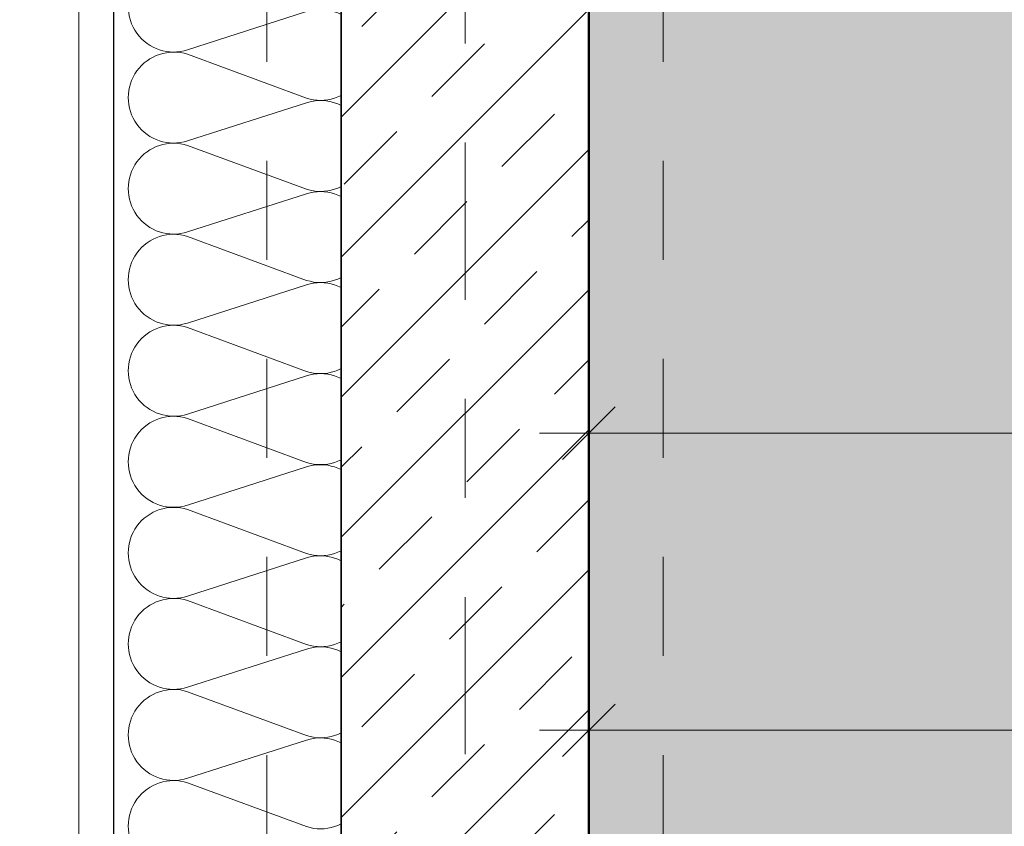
# Model space of a CAD drawing. Header units: metres. Extents: x -180 to 4, y -50 to 6.
# Tile 219 of 256: x -99.871 to -98.877, y -19.369 to -18.555. Entities that reach past the tile are written whole.
import ezdxf

# ---------------------------------------------------------------- set-up
doc = ezdxf.new("R2010")
doc.units = ezdxf.units.M
doc.header["$LTSCALE"] = 0.05
doc.header["$PDMODE"] = 1
doc.header["$PDSIZE"] = -2
doc.linetypes.add('Linienart-20', pattern=[2.116531, 1.058062, -1.058469])
doc.linetypes.add('Linienart-53', pattern=[5.291531, 3.175, -1.058062, 0.352704, -0.705764])
doc.layers.get('0').update_dxf_attribs({"lineweight": 25})
for name, color, linetype, lineweight, true_color in [('30 -33 Aussenwände- 7 Fassade_ Elemente', 7, 'Continuous', 9, 0x00aacc), ('30 -34 Innenwände- 1 tragend', 7, 'Continuous', 13, 0xdd0806), ('30 -35 Decken- 1 Konstruktion-Träger- Stahlbeton', 7, 'Continuous', 13, 0x33aa00), ('30 -36 Dächer- 3 Dachbeläge', 7, 'Continuous', 15, 0x9999ff), ('70 -72 Beschriftung- 1 Beschriftung allgemein', 7, 'Continuous', 9, 0xff6633), ('70 -75 Raumstempel- 1 Raumstempel', 1, 'Continuous', 50, 0xff0000), ('70 -76 Bemaßung- 2 Allgemein', 7, 'Continuous', 5, 0x6666cc)]:
    doc.layers.add(name, color=color, linetype=linetype, lineweight=lineweight, true_color=true_color)
doc.layers.add('70 -71 Achsen- 1 Gebäudeachsen', color=7, linetype='Linienart-53', lineweight=18)
doc.layers.add('Keine', color=7, linetype='Continuous', lineweight=9)
doc.styles.add('Arial', font='arial.ttf')
doc.dimstyles.new('k+k 1_50', dxfattribs={"dimtxt": 0.100689, "dimasz": 0.05302, "dimexe": 0.05, "dimexo": 0.15, "dimgap": 0.01, "dimtad": 1, "dimdec": 3, "dimtxsty": 'Arial', "dimblk": 'VW_SLASH', "dimblk1": 'VW_SLASH', "dimblk2": 'VW_SLASH', "dimcen": 0, "dimdle": 0.05, "dimadec": 3, "dimazin": 0, "dimtfac": 0.75, "dimtdec": 3, "dimtix": 1, "dimtmove": 0, "dimatfit": 0, "dimldrblk": 'VW_SLASH-1', "dimfxl": 0.125, "dimfxlon": 1, "dimfrac": 2, "dimtolj": 1, "dimarcsym": 0})

# ---------------------------------------------------------------- blocks, each defined once
blk = doc.blocks.new('Gruppe-1498')
at = {"layer": '30 -33 Aussenwände- 7 Fassade_ Elemente', "color": 7, "lineweight": 9, "transparency": 33554687, "flags": 128}
blk.add_lwpolyline([(0.2065, -5.12437, 1.372583), (0.2065, -5.03695), (0.0865, -5.07551, -1.372995), (0.0865, -4.98809), (0.2065, -5.03245, 1.372583), (0.2065, -4.94502), (0.0865, -4.98359, -1.372995), (0.0865, -4.89616), (0.2065, -4.94052, 1.372583), (0.2065, -4.85309), (0.0865, -4.89166, -1.372995), (0.0865, -4.80423), (0.2065, -4.84859, 1.372583), (0.2065, -4.76117), (0.0865, -4.79973, -1.372995), (0.0865, -4.71231), (0.2065, -4.75667, 1.372583), (0.2065, -4.66924), (0.0865, -4.70781, -1.372995), (0.0865, -4.62038), (0.2065, -4.66474, 1.372583), (0.2065, -4.57731), (0.0865, -4.61588, -1.372995), (0.0865, -4.52845), (0.2065, -4.57281, 1.372583), (0.2065, -4.48539), (0.0865, -4.52395, -1.372995), (0.0865, -4.43653), (0.2065, -4.48089, 1.372583), (0.2065, -4.39346), (0.0865, -4.43203, -1.372995), (0.0865, -4.3446), (0.2065, -4.38896, 1.372583), (0.2065, -4.30153), (0.0865, -4.3401, -1.372995), (0.0865, -4.25267), (0.2065, -4.29703, 1.372583), (0.2065, -4.20961)], format="xyb", dxfattribs=at)
blk = doc.blocks.new('Gruppe-1499')
at = {"layer": '30 -33 Aussenwände- 7 Fassade_ Elemente', "color": 7, "transparency": 33554687}
blk.add_blockref('Gruppe-1498', (0, 0), dxfattribs=at)
blk = doc.blocks.new('Dämmung-70')
at = {"layer": '30 -33 Aussenwände- 7 Fassade_ Elemente', "color": 7, "transparency": 33554687}
blk.add_blockref('Gruppe-1499', (0, 0), dxfattribs=at)
at = {"layer": '30 -33 Aussenwände- 7 Fassade_ Elemente', "color": 0, "flags": 1}
for tag in ['instanceID', 'prm0_value', 'prm1_value', 'prm2_value', 'prm3_value', 'prm4_value', 'prm5_value', 'prm6_value', 'IFC_UUID', 'prm0_name', 'prm0_type', 'prm1_name', 'prm1_type', 'prm2_name', 'prm2_type', 'prm3_name', 'prm3_type', 'prm4_name', 'prm4_type', 'prm5_name', 'prm5_type', 'prm6_name', 'prm6_type']:
    blk.add_attdef(tag, (-99.7718, -19.72204), '', height=0.00018, dxfattribs=at)
blk = doc.blocks.new('Gruppe-1512')
at = {"color": 255}
blk.add_wipeout([(-100.018, -19.94704), (-100.018, -11.69704), (-99.221, -11.69704), (-99.221, -19.94704)], dxfattribs=at).dxf.layer = '30 -33 Aussenwände- 7 Fassade_ Elemente'
blk.add_wipeout([(-99.776, -19.72204), (-99.428, -19.72204), (-99.428, -11.92204), (-99.776, -11.92204), (-99.776, -11.76704), (-100.018, -11.76704), (-100.018, -19.87704), (-99.776, -19.87704)], dxfattribs=at).dxf.layer = '30 -33 Aussenwände- 7 Fassade_ Elemente'
at = {"layer": '30 -33 Aussenwände- 7 Fassade_ Elemente', "flags": 128}
blk.add_lwpolyline([(-99.776, -19.72204), (-99.428, -19.72204), (-99.428, -11.92204), (-99.776, -11.92204), (-99.776, -11.76704), (-100.018, -11.76704), (-100.018, -19.87704), (-99.776, -19.87704)], close=True, dxfattribs=at)
at = {"color": 255, "lineweight": 25}
blk.add_wipeout([(-99.776, -19.94704), (-99.776, -11.69704), (-99.661, -11.69704), (-99.661, -11.92204), (-99.503, -11.92204), (-99.503, -19.72204), (-99.661, -19.72204), (-99.661, -19.94704)], dxfattribs=at).dxf.layer = '30 -33 Aussenwände- 7 Fassade_ Elemente'
at = {"layer": '30 -33 Aussenwände- 7 Fassade_ Elemente', "lineweight": 25}
blk.add_line((-99.776, -19.94704), (-99.776, -11.69704), dxfattribs=at)
at = {"layer": '30 -33 Aussenwände- 7 Fassade_ Elemente', "lineweight": 25, "flags": 128}
blk.add_lwpolyline([(-99.661, -11.69704), (-99.661, -11.92204), (-99.503, -11.92204), (-99.503, -19.72204), (-99.661, -19.72204), (-99.661, -19.94704)], dxfattribs=at)
at = {"layer": '30 -33 Aussenwände- 7 Fassade_ Elemente', "color": 7, "rotation": 180}
blk.add_blockref('Dämmung-70', (-99.4945, -23.62204), dxfattribs=at)
at = {"color": 255, "lineweight": 25}
blk.add_wipeout([(-99.968, -19.69704), (-99.968, -11.94704), (-99.776, -11.94704), (-99.776, -19.69704)], dxfattribs=at).dxf.layer = '30 -33 Aussenwände- 7 Fassade_ Elemente'
at = {"layer": '30 -33 Aussenwände- 7 Fassade_ Elemente', "lineweight": 25, "flags": 128}
blk.add_lwpolyline([(-99.968, -19.69704), (-99.968, -11.94704), (-99.776, -11.94704), (-99.776, -19.69704)], close=True, dxfattribs=at)
blk = doc.blocks.new('Gruppe-4258')
at = {"layer": '30 -35 Decken- 1 Konstruktion-Träger- Stahlbeton', "color": 7, "linetype": 'Linienart-20', "lineweight": 13, "transparency": 33554687}
for p, q in [((-99.621, -11.89704), (-99.621, -30.99704)), ((-99.221, -11.89704), (-99.221, -30.99704))]:
    blk.add_line(p, q, dxfattribs=at)
at = {"layer": '30 -35 Decken- 1 Konstruktion-Träger- Stahlbeton', "color": 0, "flags": 1}
for tag in ['instanceID', 'IFC_UUID']:
    blk.add_attdef(tag, (-99.621, -30.99704), '', height=0.00018, dxfattribs=at)
blk = doc.blocks.new('_03-OG3_Tragwerk (2D)')
at = {"layer": '30 -33 Aussenwände- 7 Fassade_ Elemente', "color": 7}
blk.add_blockref('Gruppe-1512', (0, 0), dxfattribs=at)
at = {"color": 255, "lineweight": 5, "transparency": 33554687}
blk.add_wipeout([(-99.546, -11.89704), (-99.296, -11.89704), (-99.296, -19.74704), (-99.546, -19.74704)], dxfattribs=at).dxf.layer = '30 -34 Innenwände- 1 tragend'
at = {"layer": '30 -34 Innenwände- 1 tragend', "linetype": 'Continuous', "lineweight": 9, "transparency": 33554687}
h = blk.add_hatch(dxfattribs=at)
h.set_pattern_fill('Stahlbeton1 1mm SRF', style=0, pattern_type=2)
h.set_pattern_definition([(45, (0, 0), (0.07071068, -0.07071068), []), (45, (0.03536, -0.03536), (0.07071068, -0.07071068), [0.075, -0.05])])
h.paths.add_polyline_path([(-99.546, -11.89704), (-99.296, -11.89704), (-99.296, -19.74704), (-99.546, -19.74704)])
at = {"color": 255, "lineweight": 5, "transparency": 33554687}
blk.add_wipeout([(-99.296, -11.89704), (-99.546, -11.89704), (-99.546, -19.74704), (-99.296, -19.74704)], dxfattribs=at).dxf.layer = '30 -34 Innenwände- 1 tragend'
at = {"layer": '30 -34 Innenwände- 1 tragend', "linetype": 'Continuous', "lineweight": 9, "transparency": 33554687}
h = blk.add_hatch(dxfattribs=at)
h.set_pattern_fill('Stahlbeton1  SRF', style=0, pattern_type=2)
h.set_pattern_definition([(45, (0, 0), (0.07071068, -0.07071068), []), (45, (0.03536, -0.03536), (0.07071068, -0.07071068), [0.075, -0.05])])
h.paths.add_polyline_path([(-99.296, -11.89704), (-99.546, -11.89704), (-99.546, -19.74704), (-99.296, -19.74704)])
at = {"layer": '30 -34 Innenwände- 1 tragend', "color": 7, "linetype": 'Continuous', "lineweight": 35, "transparency": 33554687}
for p, q in [((-99.546, -11.89704), (-99.546, -19.74704)), ((-99.296, -11.89704), (-99.296, -19.74704))]:
    blk.add_line(p, q, dxfattribs=at)
at = {"layer": '30 -34 Innenwände- 1 tragend', "transparency": 33554687}
for p, q in [((-99.546, -11.89704), (-99.546, -19.74704)), ((-99.296, -11.89704), (-99.296, -19.74704))]:
    blk.add_line(p, q, dxfattribs=at)
at = {"layer": '30 -35 Decken- 1 Konstruktion-Träger- Stahlbeton'}
blk.add_blockref('Gruppe-4258', (0, 0), dxfattribs=at)
blk = doc.blocks.new('Gruppe-8878')
at = {"color": 255, "linetype": 'Continuous', "lineweight": 9, "transparency": 33554687}
blk.add_wipeout([(-99.13099996, -31.79404198), (-99.13099996, -39.73704198), (-129.83124836, -39.73704198), (-129.83124836, -39.25704198), (-100.31099996, -39.25704198), (-100.31099996, -12.71704198), (-129.83124836, -12.71704198), (-129.83124836, -12.23704198), (-100.01799996, -12.23704198), (-100.01799996, -31.12704198), (-99.83999996, -31.12704198), (-99.83999996, -31.61604198), (-99.35099996, -31.61604198), (-99.35099996, -31.79404198)], dxfattribs=at).dxf.layer = '30 -36 Dächer- 3 Dachbeläge'
blk = doc.blocks.new('_OG3_2D (2D)')
at = {"layer": '70 -75 Raumstempel- 1 Raumstempel', "linetype": 'Continuous', "lineweight": 0, "true_color": 0xff0000}
blk.add_hatch(color=1, dxfattribs=at).paths.add_polyline_path([(-91.39599996, -19.57204198), (-91.39599996, -19.98204198), (-94.55099996, -19.98204198), (-94.55099996, -19.57204198), (-99.29599996, -19.57204198), (-99.29599996, -11.89704198), (-91.22099996, -11.89704198), (-91.22099996, -19.57204198)])
at = {"layer": '30 -33 Aussenwände- 7 Fassade_ Elemente', "flags": 128}
blk.add_lwpolyline([(-0.03099996, -0.05704198), (-0.03099996, -20.33704198), (-24.78099996, -20.33704198), (-24.78099996, -31.58704198), (-50.31099996, -31.58704198), (-50.31099996, -20.33704198), (-74.28099996, -20.33704198), (-74.28099996, -31.58704198), (-99.81099996, -31.58704198), (-99.81099996, -11.30704198), (-83.31099996, -11.30704198), (-83.31099996, -0.05704198), (-49.53099996, -0.05704198), (-49.53099996, -11.30704198), (-33.81099996, -11.30704198), (-33.81099996, -0.05704198)], close=True, dxfattribs=at)
at = {"layer": '70 -75 Raumstempel- 1 Raumstempel', "flags": 128}
blk.add_lwpolyline([(-91.39599996, -19.57204198), (-91.39599996, -19.98204198), (-94.55099996, -19.98204198), (-94.55099996, -19.57204198), (-99.29599996, -19.57204198), (-99.29599996, -11.89704198), (-91.22099996, -11.89704198), (-91.22099996, -19.57204198)], close=True, dxfattribs=at)
at = {"layer": '70 -72 Beschriftung- 1 Beschriftung allgemein', "color": 7}
blk.add_blockref('Gruppe-8878', (0, 0), dxfattribs=at)
blk = doc.blocks.new('VW_SLASH')
at = {"color": 0, "linetype": 'ByBlock', "lineweight": -2, "transparency": 16777216}
blk.add_line((0.943, 0), (-1, 0), dxfattribs=at)
at = {"color": 0, "lineweight": 20, "transparency": 16777216, "flags": 128}
blk.add_lwpolyline([(0.5, 0.5), (-0.5, -0.5)], dxfattribs=at)
blk = doc.blocks.new('*D10289')
at = {"layer": '70 -76 Bemaßung- 2 Allgemein', "color": 0, "lineweight": -2}
for p, q in [((-99.296, -19.35284), (-99.296, -19.22204)), ((-94.551, -19.39704), (-94.551, -19.22204)), ((-94.60402, -19.27204), (-99.24298, -19.27204))]:
    blk.add_line(p, q, dxfattribs=at)
at = {"layer": 'Defpoints', "color": 0}
for p in [(-99.296, -19.27204), (-99.296, -19.50284), (-94.551, -19.57204)]:
    blk.add_point(p, dxfattribs=at)
at = {"layer": '70 -76 Bemaßung- 2 Allgemein', "color": 0, "lineweight": -2, "xscale": 0.05302001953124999, "yscale": 0.05302001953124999, "zscale": 0.05302001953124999, "rotation": 180}
blk.add_blockref('VW_SLASH', (-99.296, -19.27204), dxfattribs=at)
at = {"layer": '70 -76 Bemaßung- 2 Allgemein', "color": 0, "lineweight": -2, "xscale": 0.05302001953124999, "yscale": 0.05302001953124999, "zscale": 0.05302001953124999}
blk.add_blockref('VW_SLASH', (-94.551, -19.27204), dxfattribs=at)
at = {"layer": '70 -76 Bemaßung- 2 Allgemein', "color": 0, "insert": (-96.9235, -19.18485), "char_height": 0.1006887, "attachment_point": 5, "style": 'Arial'}
blk.add_mtext('\\A1;4,74\\S5^ ;', dxfattribs=at)
blk = doc.blocks.new('VW_SLASH-1')
at = {"color": 0, "linetype": 'ByBlock', "lineweight": -2, "transparency": 16777216}
blk.add_line((0.943, 0), (-1, 0), dxfattribs=at)
at = {"color": 0, "lineweight": 5, "transparency": 16777216, "flags": 128}
blk.add_lwpolyline([(0.5, 0.5), (-0.5, -0.5)], dxfattribs=at)
blk = doc.blocks.new('*D11860')
at = {"layer": '70 -76 Bemaßung- 2 Allgemein', "color": 0, "lineweight": -2}
for p, q in [((-99.296, -19.09704), (-99.296, -18.92204)), ((-91.221, -19.09704), (-91.221, -18.92204)), ((-91.27402, -18.97204), (-99.24298, -18.97204))]:
    blk.add_line(p, q, dxfattribs=at)
at = {"layer": 'Defpoints', "color": 0}
for p in [(-99.296, -18.97204), (-99.296, -19.27204), (-91.221, -19.27204)]:
    blk.add_point(p, dxfattribs=at)
at = {"layer": '70 -76 Bemaßung- 2 Allgemein', "color": 0, "lineweight": -2, "xscale": 0.05302001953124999, "yscale": 0.05302001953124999, "zscale": 0.05302001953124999, "rotation": 180}
blk.add_blockref('VW_SLASH', (-99.296, -18.97204), dxfattribs=at)
at = {"layer": '70 -76 Bemaßung- 2 Allgemein', "color": 0, "lineweight": -2, "xscale": 0.05302001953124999, "yscale": 0.05302001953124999, "zscale": 0.05302001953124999}
blk.add_blockref('VW_SLASH', (-91.221, -18.97204), dxfattribs=at)
at = {"layer": '70 -76 Bemaßung- 2 Allgemein', "color": 0, "insert": (-95.2585, -18.88485), "char_height": 0.1006887, "attachment_point": 5, "style": 'Arial'}
blk.add_mtext('\\A1;8,07\\S5^ ;', dxfattribs=at)
blk = doc.blocks.new('_Achsen (3D)')
at = {"layer": '70 -71 Achsen- 1 Gebäudeachsen', "transparency": 33554687}
blk.add_line((-99.421, 3.79996), (-99.421, -46.17204), dxfattribs=at)
blk = doc.blocks.new('Gruppe-9112')
at = {"layer": '70 -76 Bemaßung- 2 Allgemein'}
dim = blk.add_linear_dim(base=(-99.296, -19.27204), p1=(-94.551, -19.57204), p2=(-99.296, -19.50284), text='4,74\\S5^ ;', dimstyle='k+k 1_50', override={"dimtxt": 0.100689, "dimgap": 0.01, "dimpost": '<>', "dimtxsty": 'Arial', "dimtmove": 2}, dxfattribs=at)
dim.commit()
dim.dimension.update_dxf_attribs({"geometry": '*D10289', "text_midpoint": (-96.9235, -19.18485)})
blk = doc.blocks.new('_OG3_2D Bemaßung_ Beschriftung (2D)')
at = {"layer": '70 -76 Bemaßung- 2 Allgemein'}
blk.add_blockref('Gruppe-9112', (0, 0), dxfattribs=at)
dim = blk.add_aligned_dim(p1=(-91.22099996, -19.27204198), p2=(-99.29599996, -19.27204198), distance=-0.3, text='8,07\\S5^ ;', dimstyle='k+k 1_50', override={"dimtxt": 0.100689, "dimgap": 0.01, "dimpost": '<>', "dimtxsty": 'Arial', "dimtmove": 2}, dxfattribs=at)
dim.commit()
dim.dimension.update_dxf_attribs({"geometry": '*D11860', "text_midpoint": (-95.25849996, -18.88484735)})

msp = doc.modelspace()

# ---------------------------------------------------------------- block references
at = {"layer": 'Keine', "color": 1}
msp.add_blockref('_03-OG3_Tragwerk (2D)', (0, 0), dxfattribs=at)

# ---------------------------------------------------------------- next in the draw order: block references
msp.add_blockref('_OG3_2D (2D)', (0, 0), dxfattribs=at)

# ---------------------------------------------------------------- next in the draw order: block references
msp.add_blockref('_OG3_2D Bemaßung_ Beschriftung (2D)', (0, 0), dxfattribs=at)

# ---------------------------------------------------------------- next in the draw order: block references
msp.add_blockref('_Achsen (3D)', (0, 0), dxfattribs=at)

doc.saveas('drawing.dxf')
